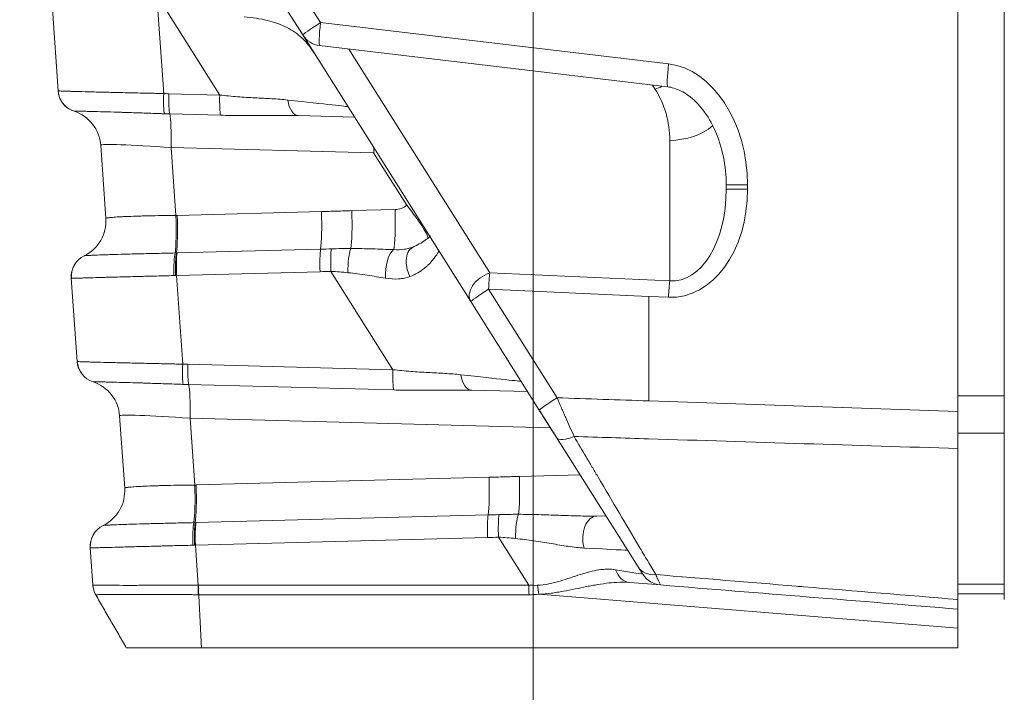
# Model space of a CAD drawing. Header units: millimetres. Extents: x 0 to 837, y 0 to 589.
# Tile 78 of 166: x 476 to 489, y 247 to 256. Entities that reach past the tile are written whole.
import ezdxf

# ---------------------------------------------------------------- set-up
doc = ezdxf.new("R2010")
doc.units = ezdxf.units.MM
doc.layers.add('1', color=7, linetype='Continuous', true_color=0xffffff)
doc.styles.add('ideas_simplex', font='simplex.shx')
doc.dimstyles.get("Standard").update_dxf_attribs({"dimtxt": 0.18, "dimasz": 0.18, "dimexe": 0.18, "dimexo": 0.0625, "dimgap": 0.09, "dimtad": 0, "dimtih": 1, "dimtoh": 1, "dimdec": 4, "dimzin": 0, "dimdsep": 46, "dimtxsty": 'Standard', "dimcen": 0.09, "dimadec": 0, "dimazin": 0, "dimtfac": 1, "dimtdec": 4, "dimtofl": 0, "dimtmove": 0, "dimatfit": 3, "dimfxl": 1, "dimtolj": 1, "dimtzin": 0, "dimarcsym": 0})

# ---------------------------------------------------------------- blocks, each defined once
blk = doc.blocks.new('_U9')
at = {"layer": '1', "color": 27, "lineweight": 13}
blk.add_line((543.68138, 255.359267), (543.68138, 224.895065), dxfattribs=at)
at = {"layer": '1', "color": 152, "lineweight": 13}
for p, q in [((490.695031, 247.859267), (545.68138, 247.859267)), ((397.385961, 245.904525), (545.68138, 245.904525))]:
    blk.add_line(p, q, dxfattribs=at)
at = {"layer": '1', "color": 87, "lineweight": 25}
for p, q in [((542.18138, 239.100065), (536.55638, 239.100065)), ((536.55638, 239.100065), (536.55638, 237.600065)), ((542.18138, 237.600065), (542.18138, 239.100065)), ((536.55638, 226.395065), (536.55638, 224.895065)), ((542.18138, 224.895065), (542.18138, 226.395065)), ((536.55638, 224.895065), (542.18138, 224.895065))]:
    blk.add_line(p, q, dxfattribs=at)
at = {"layer": '1', "color": 27, "lineweight": 18}
for points in [[(543.68138, 247.859267), (543.152399, 250.859265), (544.21036, 250.859269)], [(543.68138, 245.904525), (544.21036, 242.904527), (543.152399, 242.904523)]]:
    blk.add_solid(points, dxfattribs=at)
at = {"layer": '1', "color": 87, "linetype": 'Continuous', "lineweight": 25, "char_height": 3, "attachment_point": 7, "rotation": 90, "line_spacing_factor": 1.204819, "style": 'ideas_simplex'}
for s, insert in [('\\W1.2664;.077', (542.02788, 226.342565)), ('\\W1.3125;2', (534.71538, 230.797565))]:
    blk.add_mtext(s, dxfattribs=dict(at, insert=insert))
blk = doc.blocks.new('_U11')
at = {"layer": '1', "color": 152, "lineweight": 13}
for p, q in [((482.695031, 275.859267), (482.695031, 224.688861)), ((504.495031, 249.803457), (504.495031, 224.688861))]:
    blk.add_line(p, q, dxfattribs=at)
at = {"layer": '1', "color": 87, "lineweight": 25}
for p, q in [((487.992531, 233.813861), (486.492531, 233.813861)), ((486.492531, 233.813861), (486.492531, 228.188861)), ((500.697531, 233.813861), (499.197531, 233.813861)), ((500.697531, 228.188861), (500.697531, 233.813861)), ((486.492531, 228.188861), (487.992531, 228.188861)), ((499.197531, 228.188861), (500.697531, 228.188861))]:
    blk.add_line(p, q, dxfattribs=at)
at = {"layer": '1', "color": 27, "lineweight": 13}
blk.add_line((482.695031, 226.688861), (504.495031, 226.688861), dxfattribs=at)
at = {"layer": '1', "color": 27, "lineweight": 18}
for points in [[(482.695031, 226.688861), (485.69503, 227.217842), (485.695033, 226.15988)], [(504.495031, 226.688861), (501.495033, 226.15988), (501.49503, 227.217842)]]:
    blk.add_solid(points, dxfattribs=at)
at = {"layer": '1', "color": 87, "linetype": 'Continuous', "lineweight": 25, "char_height": 3, "attachment_point": 7, "line_spacing_factor": 1.204819, "style": 'ideas_simplex'}
for s, insert in [('\\W1.3508;21,8', (487.964031, 235.948861)), ('\\W1.2664;.858', (487.964031, 228.636361))]:
    blk.add_mtext(s, dxfattribs=dict(at, insert=insert))
blk = doc.blocks.new('_U17')
at = {"layer": '1', "color": 152, "lineweight": 13}
for p, q in [((531.199964, 310.859267), (545.68138, 310.859267)), ((490.695031, 247.859267), (545.68138, 247.859267))]:
    blk.add_line(p, q, dxfattribs=at)
at = {"layer": '1', "color": 27, "lineweight": 13}
blk.add_line((543.68138, 247.859267), (543.68138, 310.859267), dxfattribs=at)
at = {"layer": '1', "color": 87, "lineweight": 25}
for p, q in [((542.18138, 286.461767), (536.55638, 286.461767)), ((536.55638, 286.461767), (536.55638, 284.961767)), ((542.18138, 284.961767), (542.18138, 286.461767)), ((536.55638, 273.756767), (536.55638, 272.256767)), ((542.18138, 272.256767), (542.18138, 273.756767)), ((536.55638, 272.256767), (542.18138, 272.256767))]:
    blk.add_line(p, q, dxfattribs=at)
at = {"layer": '1', "color": 27, "lineweight": 18}
for points in [[(543.68138, 310.859267), (544.21036, 307.859269), (543.152399, 307.859265)], [(543.68138, 247.859267), (543.152399, 250.859265), (544.21036, 250.859269)]]:
    blk.add_solid(points, dxfattribs=at)
at = {"layer": '1', "color": 87, "linetype": 'Continuous', "lineweight": 25, "char_height": 3, "attachment_point": 7, "rotation": 90, "line_spacing_factor": 1.204819, "style": 'ideas_simplex'}
for s, insert in [('\\W1.2664;2.48', (542.02788, 273.704267)), ('\\W1.1581;63', (534.71538, 276.674267))]:
    blk.add_mtext(s, dxfattribs=dict(at, insert=insert))

msp = doc.modelspace()

# ---------------------------------------------------------------- linework, layer by layer
at = {"layer": '1', "color": 143, "linetype": 'Continuous', "lineweight": 18}
for p, q in [((488.795, 250.923), (488.795, 370.796)), ((479.714, 255.798), (478.682, 257.436)), ((476.547, 255.074), (476.473, 256.139)), ((481.89, 252.344), (479.714, 255.798)), ((479.932, 255.66), (484.437, 255.127)), ((480.383, 254.735), (479.658, 254.754)), ((480.383, 254.735), (479.658, 254.754)), ((477.164, 253.42), (477.098, 254.369)), ((485.195, 253.802), (485.195, 253.857)), ((476.792, 251.568), (476.717, 252.646)), ((482.775, 250.938), (481.89, 252.344)), ((482.625, 251.177), (481.9, 251.196)), ((477.408, 249.927), (477.343, 250.863)), ((482.998, 250.585), (482.775, 250.938)), ((484.055, 248.907), (482.998, 250.585)), ((488.195, 248.484), (488.195, 250.44)), ((488.795, 250.439), (488.795, 248.484)), ((483.519, 249.565), (483.638, 249.568)), ((476.995, 248.672), (476.961, 249.152)), ((484.115, 248.811), (484.055, 248.907)), ((484.345, 248.672), (483.946, 248.705)), ((488.195, 248.359), (488.195, 248.111)), ((488.195, 247.859), (488.195, 248.111)), ((478.402, 247.859), (488.195, 247.859))]:
    msp.add_line(p, q, dxfattribs=at)
at = {"layer": '1', "color": 143, "linetype": 'Continuous', "lineweight": 13}
for p, q in [((478.911, 257.596), (479.943, 255.958)), ((477.835, 256.174), (477.914, 255.04)), ((478.638, 255.02), (477.91, 256.176)), ((479.943, 255.958), (484.448, 255.424)), ((480.309, 255.615), (482.136, 252.716)), ((484.272, 255.098), (484.24, 255.15)), ((477.98, 255.037), (478.638, 255.02)), ((476.754, 254.81), (476.754, 254.81)), ((478.649, 254.758), (477.991, 254.775)), ((484.465, 252.613), (484.465, 254.432)), ((480.631, 254.27), (478.009, 254.339)), ((478.009, 254.339), (478.071, 253.461)), ((481.059, 253.592), (480.631, 254.27)), ((485.195, 253.857), (485.471, 253.857)), ((485.195, 253.802), (485.471, 253.802)), ((485.471, 253.857), (485.471, 253.802)), ((480.348, 253.522), (480.908, 253.537)), ((478.089, 253.461), (479.956, 253.51)), ((478.086, 252.974), (479.944, 253.023)), ((479.937, 252.731), (478.079, 252.682)), ((478.079, 252.682), (478.159, 251.533)), ((480.88, 251.461), (480.078, 252.735)), ((482.136, 252.716), (484.465, 252.613)), ((482.119, 252.504), (483.005, 251.098)), ((484.195, 252.412), (482.119, 252.504)), ((484.448, 252.401), (484.195, 252.412)), ((484.195, 252.412), (484.195, 251.057)), ((478.225, 251.531), (480.88, 251.461)), ((476.999, 251.303), (476.999, 251.303)), ((480.891, 251.199), (478.236, 251.269)), ((482.919, 250.71), (478.255, 250.833)), ((478.255, 250.833), (478.315, 249.967)), ((482.517, 250.079), (483.304, 250.099)), ((478.333, 249.968), (482.125, 250.067)), ((478.33, 249.481), (482.113, 249.58)), ((482.106, 249.287), (478.323, 249.188)), ((478.323, 249.188), (478.359, 248.671)), ((482.638, 248.67), (482.247, 249.291)), ((478.364, 248.67), (482.638, 248.67)), ((488.195, 248.111), (482.769, 248.552)), ((482.642, 248.545), (478.367, 248.545))]:
    msp.add_line(p, q, dxfattribs=at)
at = {"layer": '1', "color": 252, "linetype": 'Continuous', "lineweight": 13}
for p, q in [((488.195, 251.123), (488.795, 251.123)), ((488.795, 250.639), (488.195, 250.639)), ((488.195, 248.684), (488.795, 248.684))]:
    msp.add_line(p, q, dxfattribs=at)
at = {"layer": '1', "color": 252, "linetype": 'Continuous', "lineweight": 18}
for p, q in [((488.195, 250.639), (488.195, 250.986)), ((488.795, 250.923), (488.795, 250.639)), ((488.195, 250.44), (488.195, 250.639)), ((488.795, 250.439), (488.795, 250.639)), ((488.795, 248.559), (488.195, 248.559))]:
    msp.add_line(p, q, dxfattribs=at)
at = {"layer": '1', "color": 143, "linetype": 'Continuous', "lineweight": 18}
for centre, radius, start, end in [((479.968, 255.958), 0.3, 212.2105, 263.2514), ((476.846, 255.095), 0.3, 184, 251.9757), ((476.599, 254.334), 0.5, 4, 71.9757), ((477.016, 252.667), 0.3, 116.0243, 184), ((477.092, 251.589), 0.3, 184, 251.9757), ((476.844, 250.828), 0.5, 4, 71.9757), ((477.26, 249.173), 0.3, 116.0243, 184), ((484.369, 248.971), 0.3, 212.2105, 265.352)]:
    msp.add_arc(centre, radius, start, end, dxfattribs=at)
at = {"layer": '1', "color": 143, "linetype": 'Continuous', "lineweight": 13}
msp.add_arc((480.902, 253.786), 0.25, 271.5, 308.9264, dxfattribs=at)
for centre, major_axis, ratio, start_param, end_param in [((479.968, 255.958), (-0.254, -0.16), 0.043295, 4.781005, 6.283185), ((479.968, 255.958), (-0.035, -0.298), 0.080476, 4.721912, 6.283175), ((484.473, 255.424), (-0.035, -0.298), 0.080476, 4.721912, 6.277558), ((484.421, 253.942), (0.119, -1.485), 0.702494, 1.457058, 3.001674), ((484.253, 255.628), (0.635, 0.4), 0.654571, 4.349867, 4.48958), ((483.215, 254.432), (0, -1.25), 1, 1.570796, 2.132976), ((476.846, 255.095), (-0.299, -0.021), 0.999911, 0.335946, 1.188335), ((477.94, 255.064), (0.013, 0.3), 0.083918, 1.655597, 2.844742), ((478.006, 255.062), (-0.008, -0.3), 0.085301, 4.795792, 5.982191), ((478.664, 255.044), (-0.008, -0.3), 0.085301, 4.795792, 5.982191), ((479.666, 255.054), (0.008, 0.3), 0.512573, 1.920751, 3.141593), ((478.388, 255.088), (1.909, -0.217), 0.002715, 5.346643, 6.285359), ((477.966, 254.298), (0.013, 0.5), 0.085301, 4.795792, 5.982191), ((484.445, 254.962), (0.75, 0), 0.707107, 4.738569, 5.582412), ((478.105, 254.295), (1.008, -0.075), 0.036781, 1.668846, 3.146912), ((480.588, 254.23), (0.013, 0.5), 0.085301, 4.795792, 4.936536), ((484.421, 253.887), (0.119, -1.485), 0.702494, 6.195627, 7.740243), ((484.445, 253.887), (0.076, -1.275), 0.585237, 6.207347, 7.751963), ((480.305, 253.481), (-0.013, 0.5), 0.089526, 3.587393, 4.791214), ((480.865, 253.496), (-0.013, 0.5), 0.089526, 3.428986, 4.791214), ((481.015, 253.551), (0.314, -0.389), 0.118734, 0, 1.57909), ((478.027, 253.42), (-0.014, 0.5), 0.089599, 3.605123, 4.791129), ((478.045, 253.421), (-0.013, 0.5), 0.089526, 3.604858, 4.791214), ((479.912, 253.47), (-0.013, 0.5), 0.089526, 3.604814, 4.791214), ((479.963, 252.755), (-0.008, 0.3), 0.089526, 0.463222, 1.649621), ((480.104, 252.759), (-0.009, 0.3), 0.089905, 0.462785, 1.649185), ((480.354, 252.761), (0.006, 0.3), 0.186297, 0.452373, 1.718933), ((480.905, 252.73), (0.022, 0.299), 0.396805, 0.312634, 1.879684), ((481.269, 252.78), (-0.117, 0.276), 0.664207, 0, 1.694564), ((477.016, 252.667), (-0.132, 0.27), 0.999868, 0, 1.187396), ((477.017, 252.667), (-0.126, 0.272), 0.998812, 0.020857, 1.209369), ((478.079, 252.706), (-0.005, 0.3), 0.110731, 0.4646, 1.651491), ((478.096, 252.706), (-0.007, 0.3), 0.0966, 0.463597, 1.650234), ((478.105, 252.706), (-0.008, 0.3), 0.089526, 0.463222, 1.649621), ((482.143, 252.504), (-0.254, -0.16), 0.654571, 4.349867, 6.283185), ((482.143, 252.504), (0.013, 0.3), 0.080955, 0.788352, 1.57438), ((482.143, 252.504), (-0.254, -0.16), 0.043295, 4.781005, 6.283185), ((484.473, 252.401), (0.013, 0.3), 0.080955, 0.788352, 1.57438), ((477.092, 251.589), (0.299, 0.021), 0.999911, 3.141593, 4.329928), ((478.185, 251.557), (-0.013, -0.3), 0.083918, 4.797189, 5.986334), ((478.251, 251.555), (-0.008, -0.3), 0.085301, 4.795792, 5.982191), ((480.906, 251.486), (-0.008, -0.3), 0.085301, 4.795792, 5.982191), ((481.908, 251.495), (-0.008, -0.3), 0.512573, 5.062344, 6.283185), ((480.63, 251.529), (1.909, -0.217), 0.002715, 5.346643, 6.285359), ((478.211, 250.792), (-0.013, -0.5), 0.085301, 1.654199, 2.840599), ((483.029, 251.098), (-0.254, -0.16), 0.043295, 4.781005, 6.283185), ((478.35, 250.788), (1.008, -0.075), 0.036781, 1.668846, 3.146912), ((483.252, 250.745), (-0.254, -0.16), 0.394384, 0, 1.227132), ((482.474, 250.038), (-0.013, 0.5), 0.089526, 3.587393, 4.791214), ((478.272, 249.927), (0.014, -0.5), 0.089599, 0.46353, 1.649537), ((478.29, 249.927), (-0.013, 0.5), 0.089526, 3.604858, 4.791214), ((482.081, 250.026), (-0.013, 0.5), 0.089526, 3.604814, 4.791214), ((482.132, 249.312), (0.008, -0.3), 0.089526, 3.604814, 4.791214), ((482.273, 249.316), (0.009, -0.3), 0.089905, 3.604378, 4.790778), ((482.524, 249.317), (-0.006, -0.3), 0.186297, 3.593965, 4.860525), ((477.262, 249.174), (0.126, -0.272), 0.998812, 3.162449, 4.350961), ((478.323, 249.212), (0.005, -0.3), 0.110731, 3.606193, 4.793084), ((478.34, 249.212), (0.007, -0.3), 0.0966, 3.60519, 4.791826), ((478.349, 249.213), (0.008, -0.3), 0.089526, 3.604814, 4.791214), ((483.527, 249.265), (0.008, -0.3), 0.630219, 3.141593, 5.088122), ((482.08, 249.228), (1.839, -0.105), 0.002954, 5.477977, 6.285291), ((483.97, 249.004), (0.024, 0.299), 0.752324, 2.09814, 3.141593), ((482.127, 249.154), (1.988, -0.342), 0.002462, 5.679582, 6.2854), ((484.309, 249.067), (-0.254, -0.16), 0.81348, 0, 1.00541), ((478.385, 248.696), (0.005, 0.3), 0.086118, 1.65335, 2.095729), ((480.122, 252.336), (2.94, -3.56), 0.301184, 5.996291, 6.058814), ((482.665, 248.695), (0, 0.3), 0.087443, 1.651938, 2.094395), ((480.099, 252.186), (3.062, -3.471), 0.359101, 5.976401, 6.038924), ((482.792, 248.702), (-0.035, 0.298), 0.152544, 1.66784, 2.080428)]:
    msp.add_ellipse(centre, major_axis=major_axis, ratio=ratio, start_param=start_param, end_param=end_param, dxfattribs=at)
at = {"layer": '1', "color": 143, "linetype": 'Continuous', "lineweight": 18}
for centre, major_axis, ratio, start_param, end_param in [((476.846, 255.095), (-0.299, -0.021), 0.999911, 0, 0.335946), ((476.665, 253.386), (0.499, 0.035), 0.999999, 5.098477, 6.283185), ((476.909, 249.892), (-0.499, -0.035), 0.999999, 1.956885, 3.141593), ((477.261, 249.173), (0.132, -0.27), 0.999868, 3.141593, 4.328989), ((477.294, 248.693), (-0.299, -0.021), 0.999986, 0, 0.453783)]:
    msp.add_ellipse(centre, major_axis=major_axis, ratio=ratio, start_param=start_param, end_param=end_param, dxfattribs=at)
for points, degree in [([(488.195, 281.053), (488.195, 250.922)], 1), ([(476.547, 255.074), (476.547, 255.074), (476.547, 255.074), (476.547, 255.074)], 3), ([(477.164, 253.42), (477.164, 253.42)], 1), ([(476.885, 252.937), (476.885, 252.936), (476.885, 252.936), (476.885, 252.936)], 3), ([(476.885, 252.936), (476.885, 252.936), (476.885, 252.936), (476.885, 252.937)], 3), ([(482.323, 251.656), (482.376, 251.572), (482.374, 251.575)], 2), ([(477.408, 249.927), (477.408, 249.927)], 1), ([(477.13, 249.443), (477.129, 249.443), (477.129, 249.443), (477.129, 249.443)], 3), ([(477.129, 249.443), (477.129, 249.443), (477.129, 249.443), (477.13, 249.443)], 3), ([(488.195, 248.359), (486.912, 248.464), (485.628, 248.568), (484.345, 248.672)], 3), ([(477.429, 247.859), (477.034, 248.543)], 1)]:
    msp.add_open_spline(points, degree=degree, dxfattribs=at)
at = {"layer": '1', "color": 143, "linetype": 'Continuous', "lineweight": 13}
for points, knots in [([(479.864, 255.56), (479.816, 255.635), (479.764, 255.7), (479.645, 255.812), (479.579, 255.859), (479.484, 255.907), (479.464, 255.916), (479.424, 255.933), (479.363, 255.957), (479.297, 255.976), (479.16, 256.009), (479.061, 256.024), (478.953, 256.035)], [0, 0, 0, 0, 0.25, 0.25, 0.5, 0.5, 0.5625, 0.5625, 0.625, 0.75, 0.75, 1, 1, 1, 1]), ([(476.547, 255.074), (476.547, 255.074), (476.548, 255.074), (476.55, 255.074), (476.551, 255.074), (476.558, 255.073), (476.564, 255.073), (476.59, 255.072), (476.615, 255.071), (476.657, 255.07), (476.666, 255.069), (476.685, 255.069), (476.715, 255.068), (476.749, 255.067), (476.822, 255.065), (476.878, 255.063), (477.004, 255.06), (477.072, 255.058), (477.183, 255.056), (477.221, 255.055), (477.28, 255.054), (477.3, 255.053), (477.341, 255.052), (477.361, 255.052), (477.466, 255.049), (477.552, 255.047), (477.685, 255.045), (477.73, 255.044), (477.798, 255.042), (477.821, 255.042), (477.868, 255.041), (477.891, 255.04), (477.914, 255.04)], [0, 0, 0, 0, 0.03125, 0.03125, 0.0625, 0.0625, 0.125, 0.125, 0.25, 0.25, 0.28125, 0.28125, 0.3125, 0.375, 0.375, 0.5, 0.5, 0.625, 0.625, 0.6875, 0.6875, 0.71875, 0.71875, 0.75, 0.75, 0.875, 0.875, 0.9375, 0.9375, 0.96875, 0.96875, 1, 1, 1, 1]), ([(478.638, 255.02), (478.715, 255.011), (478.792, 255.004), (478.907, 254.995), (478.945, 254.992), (479.021, 254.988), (479.058, 254.986), (479.169, 254.98), (479.241, 254.976), (479.382, 254.968), (479.451, 254.963), (479.519, 254.955)], [0, 0, 0, 0, 0.25, 0.25, 0.375, 0.375, 0.5, 0.5, 0.75, 0.75, 1, 1, 1, 1]), ([(477.921, 254.778), (477.901, 254.778), (477.881, 254.779), (477.842, 254.78), (477.822, 254.781), (477.764, 254.783), (477.726, 254.784), (477.614, 254.788), (477.541, 254.791), (477.453, 254.793), (477.435, 254.794), (477.401, 254.795), (477.35, 254.797), (477.301, 254.798), (477.208, 254.801), (477.15, 254.803), (477.042, 254.806), (476.995, 254.807), (476.932, 254.808), (476.913, 254.809), (476.877, 254.81), (476.861, 254.81), (476.817, 254.811), (476.795, 254.811), (476.772, 254.811), (476.766, 254.811), (476.759, 254.81), (476.758, 254.81), (476.755, 254.81), (476.754, 254.81), (476.754, 254.81)], [0, 0, 0, 0, 0.03125, 0.03125, 0.0625, 0.0625, 0.125, 0.125, 0.25, 0.25, 0.28125, 0.28125, 0.3125, 0.375, 0.375, 0.5, 0.5, 0.625, 0.625, 0.6875, 0.6875, 0.75, 0.75, 0.875, 0.875, 0.9375, 0.9375, 0.96875, 0.96875, 1, 1, 1, 1]), ([(477.164, 253.42), (477.164, 253.423), (477.169, 253.425), (477.186, 253.428), (477.193, 253.429), (477.205, 253.431), (477.21, 253.431), (477.22, 253.433), (477.225, 253.433), (477.252, 253.436), (477.28, 253.438), (477.328, 253.441), (477.345, 253.442), (477.373, 253.443), (477.383, 253.444), (477.402, 253.445), (477.412, 253.445), (477.464, 253.447), (477.51, 253.449), (477.583, 253.451), (477.609, 253.452), (477.662, 253.454), (477.689, 253.454), (477.771, 253.456), (477.828, 253.457), (477.918, 253.459), (477.948, 253.459), (478.009, 253.46), (478.04, 253.46), (478.071, 253.461)], [0, 0, 0, 0, 0.125, 0.125, 0.1875, 0.1875, 0.21875, 0.21875, 0.25, 0.25, 0.375, 0.375, 0.4375, 0.4375, 0.46875, 0.46875, 0.5, 0.5, 0.625, 0.625, 0.6875, 0.6875, 0.75, 0.75, 0.875, 0.875, 0.9375, 0.9375, 1, 1, 1, 1]), ([(480.336, 253.031), (480.43, 253.031), (480.523, 253.029), (480.707, 253.024), (480.799, 253.02), (480.89, 253.017)], [0, 0, 0, 0, 0.5, 0.5, 1, 1, 1, 1]), ([(480.89, 253.017), (480.938, 253.014), (480.984, 253.016), (481.039, 253.024), (481.05, 253.026), (481.071, 253.03), (481.082, 253.033), (481.113, 253.041), (481.133, 253.048), (481.151, 253.056)], [0, 0, 0, 0, 0.5, 0.5, 0.625, 0.625, 0.75, 0.75, 1, 1, 1, 1]), ([(476.885, 252.937), (476.887, 252.938), (476.896, 252.939), (476.92, 252.94), (476.93, 252.941), (476.947, 252.942), (476.953, 252.942), (476.966, 252.943), (476.973, 252.943), (477.01, 252.945), (477.046, 252.946), (477.109, 252.949), (477.132, 252.949), (477.18, 252.951), (477.205, 252.952), (477.286, 252.954), (477.344, 252.956), (477.438, 252.959), (477.47, 252.96), (477.521, 252.961), (477.538, 252.961), (477.572, 252.962), (477.59, 252.963), (477.678, 252.965), (477.751, 252.967), (477.864, 252.969), (477.903, 252.97), (477.981, 252.972), (478.02, 252.973), (478.059, 252.974)], [0, 0, 0, 0, 0.125, 0.125, 0.1875, 0.1875, 0.21875, 0.21875, 0.25, 0.25, 0.375, 0.375, 0.4375, 0.4375, 0.5, 0.5, 0.625, 0.625, 0.6875, 0.6875, 0.71875, 0.71875, 0.75, 0.75, 0.875, 0.875, 0.9375, 0.9375, 1, 1, 1, 1]), ([(481.476, 253.001), (481.476, 253), (481.475, 252.998), (481.469, 252.986), (481.464, 252.978), (481.455, 252.963), (481.451, 252.957), (481.443, 252.945), (481.438, 252.938), (481.423, 252.917), (481.411, 252.901), (481.383, 252.867), (481.367, 252.848), (481.339, 252.82), (481.329, 252.811), (481.307, 252.792), (481.296, 252.782), (481.259, 252.753), (481.232, 252.735), (481.171, 252.699), (481.138, 252.683), (481.101, 252.668)], [0, 0, 0, 0, 0.125, 0.125, 0.25, 0.25, 0.3125, 0.3125, 0.375, 0.375, 0.5, 0.5, 0.625, 0.625, 0.6875, 0.6875, 0.75, 0.75, 0.875, 0.875, 1, 1, 1, 1]), ([(478.046, 252.681), (477.957, 252.679), (477.871, 252.677), (477.745, 252.673), (477.704, 252.672), (477.642, 252.671), (477.622, 252.67), (477.581, 252.669), (477.561, 252.669), (477.462, 252.666), (477.387, 252.664), (477.282, 252.661), (477.248, 252.66), (477.199, 252.659), (477.183, 252.659), (477.151, 252.658), (477.135, 252.657), (477.06, 252.655), (477.006, 252.654), (476.934, 252.652), (476.912, 252.651), (476.881, 252.65), (476.871, 252.65), (476.852, 252.649), (476.843, 252.649), (476.8, 252.648), (476.773, 252.647), (476.744, 252.646), (476.736, 252.646), (476.728, 252.646), (476.725, 252.646), (476.721, 252.645), (476.72, 252.645), (476.719, 252.645)], [0, 0, 0, 0, 0.125, 0.125, 0.1875, 0.1875, 0.21875, 0.21875, 0.25, 0.25, 0.375, 0.375, 0.4375, 0.4375, 0.46875, 0.46875, 0.5, 0.5, 0.625, 0.625, 0.6875, 0.6875, 0.71875, 0.71875, 0.75, 0.75, 0.875, 0.875, 0.9375, 0.9375, 0.96875, 0.96875, 1, 1, 1, 1]), ([(480.785, 252.647), (480.707, 252.66), (480.627, 252.673), (480.464, 252.697), (480.382, 252.709), (480.298, 252.718)], [0, 0, 0, 0, 0.5, 0.5, 1, 1, 1, 1]), ([(481.101, 252.668), (481.079, 252.659), (481.055, 252.653), (481.018, 252.645), (481.005, 252.643), (480.979, 252.639), (480.966, 252.638), (480.899, 252.634), (480.843, 252.638), (480.785, 252.647)], [0, 0, 0, 0, 0.25, 0.25, 0.375, 0.375, 0.5, 0.5, 1, 1, 1, 1]), ([(476.792, 251.568), (476.792, 251.568), (476.793, 251.568), (476.795, 251.567), (476.797, 251.567), (476.803, 251.567), (476.81, 251.567), (476.835, 251.565), (476.86, 251.564), (476.902, 251.563), (476.911, 251.563), (476.93, 251.562), (476.96, 251.561), (476.994, 251.56), (477.067, 251.558), (477.123, 251.557), (477.249, 251.554), (477.317, 251.552), (477.428, 251.549), (477.466, 251.549), (477.525, 251.547), (477.545, 251.547), (477.586, 251.546), (477.607, 251.545), (477.711, 251.543), (477.797, 251.541), (477.93, 251.538), (477.975, 251.537), (478.044, 251.536), (478.067, 251.535), (478.113, 251.534), (478.136, 251.534), (478.159, 251.533)], [0, 0, 0, 0, 0.03125, 0.03125, 0.0625, 0.0625, 0.125, 0.125, 0.25, 0.25, 0.28125, 0.28125, 0.3125, 0.375, 0.375, 0.5, 0.5, 0.625, 0.625, 0.6875, 0.6875, 0.71875, 0.71875, 0.75, 0.75, 0.875, 0.875, 0.9375, 0.9375, 0.96875, 0.96875, 1, 1, 1, 1]), ([(480.88, 251.461), (480.957, 251.453), (481.034, 251.445), (481.149, 251.436), (481.187, 251.434), (481.263, 251.429), (481.3, 251.427), (481.41, 251.421), (481.483, 251.417), (481.624, 251.409), (481.693, 251.404), (481.761, 251.396)], [0, 0, 0, 0, 0.25, 0.25, 0.375, 0.375, 0.5, 0.5, 0.75, 0.75, 1, 1, 1, 1]), ([(478.166, 251.271), (478.146, 251.272), (478.126, 251.273), (478.087, 251.274), (478.068, 251.275), (478.01, 251.277), (477.971, 251.278), (477.859, 251.282), (477.786, 251.284), (477.698, 251.287), (477.68, 251.288), (477.646, 251.289), (477.595, 251.29), (477.546, 251.292), (477.453, 251.295), (477.395, 251.296), (477.288, 251.299), (477.24, 251.3), (477.178, 251.302), (477.158, 251.302), (477.123, 251.303), (477.106, 251.303), (477.062, 251.304), (477.04, 251.304), (477.017, 251.304), (477.011, 251.304), (477.005, 251.304), (477.003, 251.304), (477, 251.304), (477, 251.304), (476.999, 251.303)], [0, 0, 0, 0, 0.03125, 0.03125, 0.0625, 0.0625, 0.125, 0.125, 0.25, 0.25, 0.28125, 0.28125, 0.3125, 0.375, 0.375, 0.5, 0.5, 0.625, 0.625, 0.6875, 0.6875, 0.75, 0.75, 0.875, 0.875, 0.9375, 0.9375, 0.96875, 0.96875, 1, 1, 1, 1]), ([(483.005, 251.098), (483.024, 251.054), (483.043, 251.011), (483.071, 250.946), (483.08, 250.925), (483.099, 250.882), (483.108, 250.861), (483.136, 250.798), (483.154, 250.756), (483.19, 250.675), (483.208, 250.636), (483.226, 250.596)], [0, 0, 0, 0, 0.25, 0.25, 0.375, 0.375, 0.5, 0.5, 0.75, 0.75, 1, 1, 1, 1]), ([(488.195, 250.44), (487.531, 250.461), (486.867, 250.482), (485.531, 250.524), (484.86, 250.545), (483.868, 250.576), (483.547, 250.586), (483.226, 250.596)], [0, 0, 0, 0, 0.400895, 0.400895, 0.806151, 0.806151, 1, 1, 1, 1]), ([(483.226, 250.596), (483.278, 250.507), (483.33, 250.419), (483.406, 250.29), (483.432, 250.247), (483.482, 250.162), (483.507, 250.12), (483.63, 249.911), (483.724, 249.753), (483.901, 249.452), (483.985, 249.31), (484.084, 249.143), (484.103, 249.11), (484.141, 249.046), (484.16, 249.014), (484.215, 248.922), (484.249, 248.863), (484.283, 248.807)], [0, 0, 0, 0, 0.125, 0.125, 0.1875, 0.1875, 0.25, 0.25, 0.5, 0.5, 0.75, 0.75, 0.8125, 0.8125, 0.875, 0.875, 1, 1, 1, 1]), ([(477.408, 249.927), (477.408, 249.929), (477.414, 249.931), (477.43, 249.935), (477.437, 249.936), (477.45, 249.937), (477.454, 249.938), (477.464, 249.939), (477.469, 249.939), (477.497, 249.942), (477.524, 249.944), (477.572, 249.947), (477.589, 249.948), (477.617, 249.95), (477.627, 249.95), (477.647, 249.951), (477.657, 249.952), (477.709, 249.954), (477.754, 249.956), (477.827, 249.958), (477.853, 249.959), (477.906, 249.96), (477.933, 249.961), (478.015, 249.963), (478.073, 249.964), (478.162, 249.965), (478.192, 249.966), (478.253, 249.966), (478.284, 249.967), (478.315, 249.967)], [0, 0, 0, 0, 0.125, 0.125, 0.1875, 0.1875, 0.21875, 0.21875, 0.25, 0.25, 0.375, 0.375, 0.4375, 0.4375, 0.46875, 0.46875, 0.5, 0.5, 0.625, 0.625, 0.6875, 0.6875, 0.75, 0.75, 0.875, 0.875, 0.9375, 0.9375, 1, 1, 1, 1]), ([(482.505, 249.588), (482.593, 249.587), (482.68, 249.586), (482.853, 249.581), (482.939, 249.578), (483.109, 249.572), (483.193, 249.569), (483.318, 249.566), (483.359, 249.565), (483.44, 249.564), (483.48, 249.564), (483.519, 249.565)], [0, 0, 0, 0, 0.25, 0.25, 0.5, 0.5, 0.75, 0.75, 0.875, 0.875, 1, 1, 1, 1]), ([(477.13, 249.443), (477.132, 249.444), (477.141, 249.445), (477.165, 249.447), (477.174, 249.447), (477.191, 249.448), (477.197, 249.448), (477.211, 249.449), (477.218, 249.449), (477.255, 249.451), (477.291, 249.453), (477.353, 249.455), (477.376, 249.456), (477.424, 249.457), (477.45, 249.458), (477.53, 249.461), (477.588, 249.462), (477.682, 249.465), (477.715, 249.466), (477.765, 249.467), (477.782, 249.468), (477.817, 249.469), (477.834, 249.469), (477.922, 249.471), (477.995, 249.473), (478.108, 249.476), (478.147, 249.477), (478.225, 249.478), (478.264, 249.479), (478.304, 249.48)], [0, 0, 0, 0, 0.125, 0.125, 0.1875, 0.1875, 0.21875, 0.21875, 0.25, 0.25, 0.375, 0.375, 0.4375, 0.4375, 0.5, 0.5, 0.625, 0.625, 0.6875, 0.6875, 0.71875, 0.71875, 0.75, 0.75, 0.875, 0.875, 0.9375, 0.9375, 1, 1, 1, 1]), ([(478.29, 249.187), (478.202, 249.185), (478.116, 249.183), (477.989, 249.18), (477.948, 249.179), (477.886, 249.177), (477.866, 249.177), (477.826, 249.175), (477.806, 249.175), (477.706, 249.172), (477.632, 249.17), (477.526, 249.168), (477.492, 249.167), (477.443, 249.165), (477.427, 249.165), (477.395, 249.164), (477.38, 249.164), (477.304, 249.162), (477.25, 249.16), (477.178, 249.158), (477.156, 249.158), (477.125, 249.157), (477.115, 249.156), (477.096, 249.156), (477.087, 249.156), (477.044, 249.154), (477.018, 249.154), (476.989, 249.153), (476.981, 249.152), (476.972, 249.152), (476.969, 249.152), (476.965, 249.152), (476.964, 249.152), (476.963, 249.152)], [0, 0, 0, 0, 0.125, 0.125, 0.1875, 0.1875, 0.21875, 0.21875, 0.25, 0.25, 0.375, 0.375, 0.4375, 0.4375, 0.46875, 0.46875, 0.5, 0.5, 0.625, 0.625, 0.6875, 0.6875, 0.71875, 0.71875, 0.75, 0.75, 0.875, 0.875, 0.9375, 0.9375, 0.96875, 0.96875, 1, 1, 1, 1]), ([(483.354, 249.151), (483.322, 249.153), (483.288, 249.156), (483.22, 249.163), (483.185, 249.168), (483.113, 249.178), (483.077, 249.184), (483.004, 249.196), (482.967, 249.202), (482.856, 249.22), (482.78, 249.233), (482.626, 249.255), (482.547, 249.266), (482.467, 249.274)], [0, 0, 0, 0, 0.125, 0.125, 0.25, 0.25, 0.375, 0.375, 0.5, 0.5, 0.75, 0.75, 1, 1, 1, 1]), ([(482.75, 248.668), (482.801, 248.67), (482.851, 248.676), (482.925, 248.691), (482.949, 248.697), (482.997, 248.709), (483.021, 248.716), (483.09, 248.736), (483.135, 248.751), (483.222, 248.781), (483.265, 248.795), (483.327, 248.815), (483.348, 248.821), (483.389, 248.833), (483.409, 248.839), (483.469, 248.854), (483.508, 248.862), (483.621, 248.879), (483.693, 248.881), (483.763, 248.869)], [0, 0, 0, 0, 0.125, 0.125, 0.1875, 0.1875, 0.25, 0.25, 0.375, 0.375, 0.5, 0.5, 0.5625, 0.5625, 0.625, 0.625, 0.75, 0.75, 1, 1, 1, 1]), ([(484.283, 248.807), (484.889, 248.757), (485.495, 248.707), (486.133, 248.654), (486.165, 248.651), (486.863, 248.594), (487.529, 248.539), (488.195, 248.484)], [0, 0, 0, 0, 0.464812, 0.464812, 0.489325, 0.489325, 1, 1, 1, 1]), ([(484.283, 248.807), (484.292, 248.785), (484.301, 248.766), (484.316, 248.733), (484.322, 248.719), (484.333, 248.696), (484.337, 248.687), (484.342, 248.675), (484.344, 248.672), (484.345, 248.672)], [0, 0, 0, 0, 0.25, 0.25, 0.5, 0.5, 0.75, 0.75, 1, 1, 1, 1]), ([(483.946, 248.705), (483.857, 248.712), (483.768, 248.708), (483.629, 248.693), (483.581, 248.686), (483.51, 248.674), (483.485, 248.67), (483.437, 248.661), (483.413, 248.656), (483.339, 248.641), (483.289, 248.631), (483.189, 248.61), (483.138, 248.6), (483.061, 248.585), (483.034, 248.581), (482.982, 248.573), (482.956, 248.569), (482.876, 248.559), (482.823, 248.554), (482.769, 248.552)], [0, 0, 0, 0, 0.25, 0.25, 0.375, 0.375, 0.4375, 0.4375, 0.5, 0.5, 0.625, 0.625, 0.75, 0.75, 0.8125, 0.8125, 0.875, 0.875, 1, 1, 1, 1]), ([(476.995, 248.672), (476.995, 248.672), (476.995, 248.672), (476.998, 248.672), (476.999, 248.671), (477.006, 248.671), (477.012, 248.671), (477.038, 248.671), (477.063, 248.672), (477.105, 248.671), (477.113, 248.671), (477.132, 248.671), (477.162, 248.671), (477.196, 248.67), (477.269, 248.669), (477.324, 248.668), (477.419, 248.667), (477.451, 248.667), (477.52, 248.667), (477.591, 248.668), (477.667, 248.668), (477.746, 248.669), (477.787, 248.67), (477.911, 248.671), (477.997, 248.671), (478.13, 248.672), (478.175, 248.672), (478.244, 248.671), (478.267, 248.671), (478.313, 248.671), (478.336, 248.671), (478.359, 248.671)], [0, 0, 0, 0, 0.03125, 0.03125, 0.0625, 0.0625, 0.125, 0.125, 0.25, 0.25, 0.28125, 0.28125, 0.3125, 0.375, 0.375, 0.5, 0.5, 0.5625, 0.5625, 0.625, 0.6875, 0.6875, 0.75, 0.75, 0.875, 0.875, 0.9375, 0.9375, 0.96875, 0.96875, 1, 1, 1, 1]), ([(478.361, 248.546), (478.338, 248.546), (478.316, 248.546), (478.271, 248.547), (478.248, 248.547), (478.181, 248.548), (478.138, 248.549), (478.008, 248.55), (477.925, 248.55), (477.804, 248.55), (477.764, 248.549), (477.687, 248.549), (477.613, 248.548), (477.544, 248.548), (477.478, 248.548), (477.446, 248.548), (477.354, 248.549), (477.3, 248.549), (477.229, 248.55), (477.207, 248.55), (477.177, 248.55), (477.168, 248.55), (477.149, 248.55), (477.141, 248.549), (477.1, 248.549), (477.076, 248.547), (477.051, 248.545), (477.045, 248.545), (477.038, 248.544), (477.037, 248.544), (477.035, 248.544), (477.034, 248.543), (477.034, 248.543)], [0, 0, 0, 0, 0.03125, 0.03125, 0.0625, 0.0625, 0.125, 0.125, 0.25, 0.25, 0.3125, 0.3125, 0.375, 0.4375, 0.4375, 0.5, 0.5, 0.625, 0.625, 0.6875, 0.6875, 0.71875, 0.71875, 0.75, 0.75, 0.875, 0.875, 0.9375, 0.9375, 0.96875, 0.96875, 1, 1, 1, 1]), ([(478.364, 248.67), (478.364, 248.648), (478.364, 248.627), (478.365, 248.584), (478.366, 248.564), (478.367, 248.545)], [0, 0, 0, 0, 0.5, 0.5, 1, 1, 1, 1])]:
    msp.add_open_spline(points, degree=3, knots=knots, dxfattribs=at)
at = {"layer": '1', "color": 143, "linetype": 'Continuous', "lineweight": 18}
for points, knots in [([(484.437, 255.127), (484.464, 255.123), (484.557, 255.104), (484.725, 255.015), (484.911, 254.825), (485.068, 254.551), (485.171, 254.218), (485.195, 253.98), (485.195, 253.857)], [0, 0, 0, 0, 0.050858, 0.181159, 0.35065, 0.548442, 0.771002, 1, 1, 1, 1]), ([(479.658, 254.754), (479.578, 254.756), (479.496, 254.757), (479.331, 254.756), (479.248, 254.755), (479.121, 254.754), (479.079, 254.754), (478.994, 254.754), (478.951, 254.754), (478.822, 254.755), (478.736, 254.756), (478.649, 254.758)], [0, 0, 0, 0, 0.25, 0.25, 0.5, 0.5, 0.625, 0.625, 0.75, 0.75, 1, 1, 1, 1]), ([(481.151, 253.056), (481.186, 253.07), (481.216, 253.086), (481.271, 253.119), (481.295, 253.136), (481.336, 253.167), (481.353, 253.182), (481.369, 253.197)], [0, 0, 0, 0, 0.340498, 0.340498, 0.680996, 0.680996, 1, 1, 1, 1]), ([(481.9, 251.196), (481.82, 251.198), (481.738, 251.198), (481.573, 251.197), (481.49, 251.196), (481.363, 251.195), (481.321, 251.195), (481.236, 251.195), (481.193, 251.195), (481.064, 251.196), (480.978, 251.197), (480.891, 251.199)], [0, 0, 0, 0, 0.25, 0.25, 0.5, 0.5, 0.625, 0.625, 0.75, 0.75, 1, 1, 1, 1]), ([(482.998, 250.585), (482.98, 250.613), (482.962, 250.641), (482.926, 250.699), (482.908, 250.728), (482.88, 250.772), (482.87, 250.787), (482.852, 250.817), (482.842, 250.832), (482.813, 250.877), (482.794, 250.908), (482.775, 250.938)], [0, 0, 0, 0, 0.25, 0.25, 0.5, 0.5, 0.625, 0.625, 0.75, 0.75, 1, 1, 1, 1]), ([(488.195, 250.922), (488.195, 250.88), (488.195, 250.796), (488.195, 250.714), (488.195, 250.654), (488.195, 250.633), (488.195, 250.593), (488.195, 250.573), (488.195, 250.515), (488.195, 250.477), (488.195, 250.44)], [0, 0, 0, 0, 0.25, 0.5, 0.5, 0.625, 0.625, 0.75, 0.75, 1, 1, 1, 1]), ([(484.115, 248.811), (484.115, 248.811), (484.114, 248.814), (484.108, 248.822), (484.105, 248.828), (484.094, 248.845), (484.088, 248.855), (484.073, 248.878), (484.064, 248.892), (484.055, 248.907)], [0, 0, 0, 0, 0.25, 0.25, 0.5, 0.5, 0.75, 0.75, 1, 1, 1, 1]), ([(476.995, 248.672), (476.996, 248.65), (477.001, 248.627), (477.014, 248.584), (477.023, 248.563), (477.034, 248.543)], [0, 0, 0, 0, 0.5, 0.5, 1, 1, 1, 1]), ([(488.195, 248.484), (488.195, 248.463), (488.195, 248.427), (488.195, 248.402), (488.195, 248.386), (488.195, 248.381), (488.195, 248.373), (488.195, 248.37), (488.195, 248.362), (488.195, 248.359), (488.195, 248.359)], [0, 0, 0, 0, 0.250182, 0.500365, 0.500365, 0.625456, 0.625456, 0.750547, 0.750547, 1, 1, 1, 1]), ([(478.402, 247.859), (478.168, 247.859), (477.942, 247.859), (477.565, 247.859), (477.44, 247.859), (477.429, 247.859), (477.429, 247.859), (477.429, 247.859)], [0, 0, 0, 0, 0.444489, 0.444489, 0.97588, 0.97588, 1, 1, 1, 1])]:
    msp.add_open_spline(points, degree=3, knots=knots, dxfattribs=at)
at = {"layer": '1', "color": 143, "linetype": 'Continuous', "lineweight": 13}
for points, degree in [([(477.914, 255.04), (477.936, 255.039), (477.958, 255.038), (477.98, 255.037)], 3), ([(477.991, 254.775), (477.967, 254.776), (477.944, 254.777), (477.921, 254.778)], 3), ([(479.956, 253.51), (480.021, 253.512), (480.152, 253.516), (480.283, 253.52), (480.348, 253.522)], 3), ([(478.071, 253.461), (478.077, 253.461), (478.083, 253.461), (478.089, 253.461)], 3), ([(479.944, 253.023), (479.991, 253.024), (480.037, 253.025), (480.084, 253.027)], 3), ([(480.084, 253.027), (480.168, 253.03), (480.252, 253.031), (480.336, 253.031)], 3), ([(478.059, 252.974), (478.065, 252.974), (478.071, 252.974), (478.077, 252.974)], 3), ([(478.077, 252.974), (478.08, 252.974), (478.083, 252.974), (478.086, 252.974)], 3), ([(476.719, 252.645), (476.718, 252.645), (476.717, 252.645), (476.717, 252.646)], 3), ([(476.717, 252.646), (476.717, 252.646), (476.717, 252.646), (476.717, 252.646)], 3), ([(478.068, 252.682), (478.061, 252.681), (478.053, 252.681), (478.046, 252.681)], 3), ([(478.079, 252.682), (478.075, 252.682), (478.071, 252.682), (478.068, 252.682)], 3), ([(480.078, 252.735), (480.031, 252.733), (479.984, 252.732), (479.937, 252.731)], 3), ([(480.298, 252.718), (480.225, 252.725), (480.152, 252.731), (480.078, 252.735)], 3), ([(478.159, 251.533), (478.181, 251.532), (478.203, 251.531), (478.225, 251.531)], 3), ([(478.236, 251.269), (478.213, 251.27), (478.189, 251.27), (478.166, 251.271)], 3), ([(483.005, 251.098), (483.402, 251.084), (483.798, 251.071), (484.195, 251.057)], 3), ([(484.195, 251.057), (485.528, 251.012), (486.862, 250.967), (488.195, 250.922)], 3), ([(482.125, 250.067), (482.19, 250.069), (482.321, 250.073), (482.452, 250.077), (482.517, 250.079)], 3), ([(478.315, 249.967), (478.321, 249.967), (478.327, 249.967), (478.333, 249.968)], 3), ([(482.113, 249.58), (482.16, 249.581), (482.206, 249.582), (482.253, 249.584)], 3), ([(482.253, 249.584), (482.337, 249.586), (482.421, 249.588), (482.505, 249.588)], 3), ([(478.304, 249.48), (478.31, 249.48), (478.316, 249.48), (478.321, 249.48)], 3), ([(478.321, 249.48), (478.324, 249.481), (478.327, 249.481), (478.33, 249.481)], 3), ([(478.312, 249.188), (478.305, 249.188), (478.298, 249.188), (478.29, 249.187)], 3), ([(478.323, 249.188), (478.319, 249.188), (478.316, 249.188), (478.312, 249.188)], 3), ([(482.247, 249.291), (482.2, 249.29), (482.153, 249.289), (482.106, 249.287)], 3), ([(482.467, 249.274), (482.395, 249.282), (482.321, 249.288), (482.247, 249.291)], 3), ([(476.963, 249.152), (476.962, 249.152), (476.962, 249.152), (476.961, 249.152)], 3), ([(476.961, 249.152), (476.961, 249.152), (476.961, 249.152), (476.961, 249.152)], 3), ([(478.359, 248.671), (478.361, 248.671), (478.362, 248.671), (478.364, 248.671)], 3), ([(478.367, 248.546), (478.365, 248.546), (478.363, 248.546), (478.361, 248.546)], 3), ([(478.367, 248.545), (478.402, 247.859)], 1)]:
    msp.add_open_spline(points, degree=degree, dxfattribs=at)

# ---------------------------------------------------------------- dimensions: what is measured, and where the dimension line sits
at = {"layer": '1', "color": 87, "linetype": 'Continuous', "lineweight": 25}
for base, p1, p2, text, override, picture, middle in [((543.681, 247.859), (486.7, 310.859), (488.195, 247.859), '<>\\P[\\C87;{\\H1.00x;\\Fsimplex.shx;2.48\\Fsimplex.shx;}\\C87; ]', {"dimtxt": 3, "dimasz": 3, "dimexe": 2, "dimexo": 2.5, "dimgap": 1.5, "dimtad": 1, "dimtih": 0, "dimtoh": 0, "dimdec": 2, "dimlfac": 1, "dimzin": 8, "dimdsep": 44, "dimlunit": 2, "dimtxsty": 'ideas_simplex', "dimsah": 1, "dimse1": 0, "dimse2": 0, "dimsd1": 0, "dimsd2": 0, "dimclrd": 27, "dimclre": 152, "dimclrt": 87, "dimtol": 0, "dimtm": -0.1, "dimtfac": 0.5, "dimtdec": 2, "dimtofl": 1, "dimtmove": 0, "dimtzin": 8, "dimlwd": 13, "dimlwe": 13}, '_U17', (543.681, 279.359)), ((543.681, 245.905), (486.736, 247.859), (394.886, 245.905), '<>\\P[\\C87;{\\H1.00x;\\Fsimplex.shx;.077\\Fsimplex.shx;}\\C87; ]', {"dimtxt": 3, "dimasz": 3, "dimexe": 2, "dimexo": 2.5, "dimgap": 1.5, "dimtad": 1, "dimtih": 0, "dimtoh": 0, "dimdec": 1, "dimlfac": 1, "dimzin": 8, "dimdsep": 44, "dimlunit": 2, "dimtxsty": 'ideas_simplex', "dimsah": 1, "dimse1": 0, "dimse2": 0, "dimsd1": 0, "dimsd2": 0, "dimclrd": 27, "dimclre": 152, "dimclrt": 87, "dimtol": 0, "dimtm": -0.1, "dimtfac": 0.5, "dimtdec": 2, "dimtofl": 1, "dimtmove": 0, "dimtzin": 8, "dimlwd": 13, "dimlwe": 13}, '_U9', (543.681, 223.19))]:
    dim = msp.add_linear_dim(base=base, p1=p1, p2=p2, angle=90, text=text, dimstyle='Standard', override=override, dxfattribs=at)
    dim.commit()
    dim.dimension.update_dxf_attribs({"geometry": picture, "text_midpoint": middle, "dimtype": 160})
dim = msp.add_linear_dim(base=(482.695, 226.689), p1=(504.495, 255.001), p2=(482.695, 286.359), text='<>\\P[\\C87;{\\H1.00x;\\Fsimplex.shx;.858\\Fsimplex.shx;}\\C87; ]', dimstyle='Standard', override={"dimtxt": 3, "dimasz": 3, "dimexe": 2, "dimexo": 2.5, "dimgap": 1.5, "dimtad": 1, "dimtih": 0, "dimtoh": 0, "dimdec": 2, "dimlfac": 1, "dimzin": 8, "dimdsep": 44, "dimlunit": 2, "dimtxsty": 'ideas_simplex', "dimsah": 1, "dimse1": 0, "dimse2": 0, "dimsd1": 0, "dimsd2": 0, "dimclrd": 27, "dimclre": 152, "dimclrt": 87, "dimtol": 0, "dimtm": -0.1, "dimtfac": 0.5, "dimtdec": 2, "dimtofl": 1, "dimtmove": 0, "dimtzin": 8, "dimlwd": 13, "dimlwe": 13}, dxfattribs=at)
dim.commit()
dim.dimension.update_dxf_attribs({"geometry": '_U11', "text_midpoint": (493.595, 226.689), "dimtype": 160})

doc.saveas('drawing.dxf')
